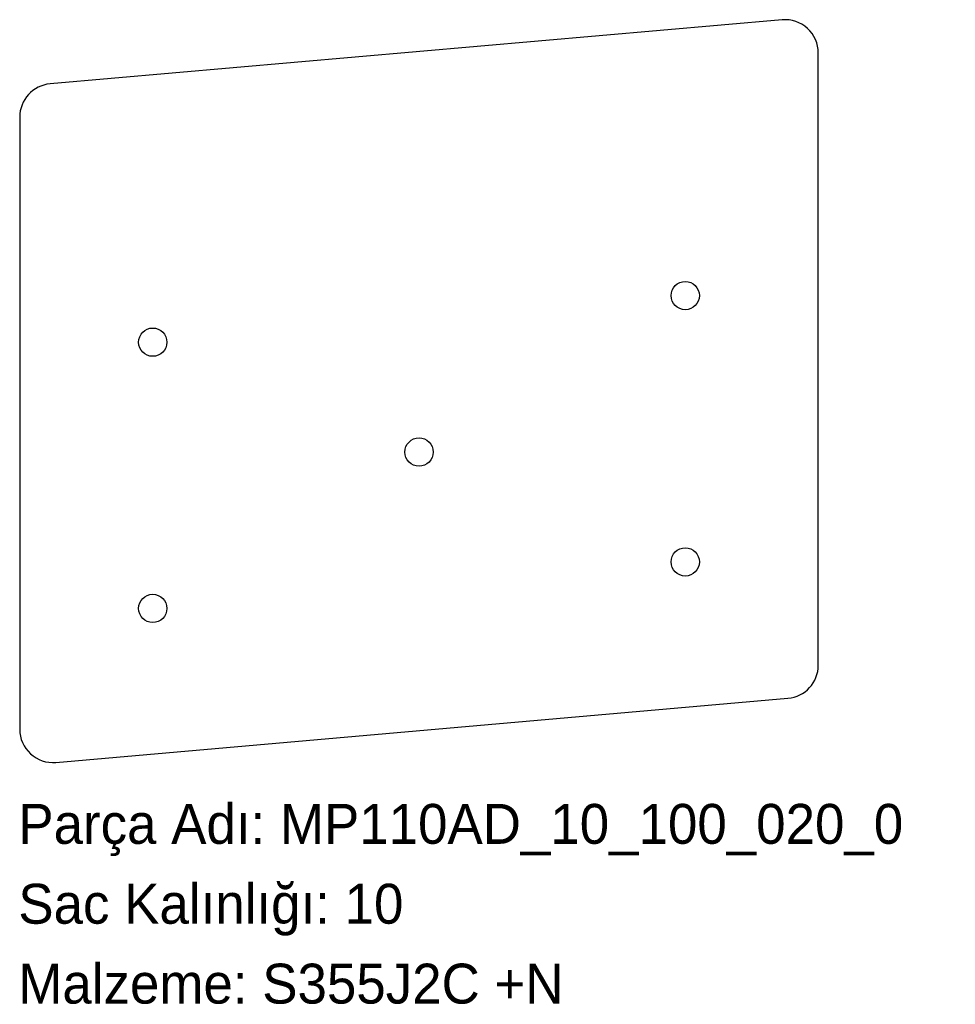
# Model space of a CAD drawing. Header units: millimetres. Extents: x 0 to 282, y -72 to 224.
import ezdxf

# ---------------------------------------------------------------- set-up
doc = ezdxf.new("R2010")
doc.units = ezdxf.units.MM
doc.linetypes.add('SLD-Katı', pattern=[0])
doc.linetypes.add('SLD-Sürekli', pattern=[0])
doc.layers.add('METIN', color=96, linetype='SLD-Katı')
doc.styles.add('SLDTEXTSTYLE0', font='ARIAL.TTF', dxfattribs={"width": 0.948, "bigfont": 'bigfont'})
doc.styles.add('SLDTEXTSTYLE1', font='ARIAL.TTF', dxfattribs={"width": 0.948})

msp = doc.modelspace()

# ---------------------------------------------------------------- linework, layer by layer
at = {"color": 7, "linetype": 'SLD-Sürekli', "lineweight": 25}
for p, q in [((229.528443, 223.535777), (9.528443, 204.288271)), ((240.4, 29.647506), (240.4, 213.57383)), ((0.4, 194.326324), (0.4, 10.4)), ((11.271557, 0.438053), (231.271557, 19.685559))]:
    msp.add_line(p, q, dxfattribs=at)
for centre in [(200.4, 140.681781), (40.4, 126.683595), (120.4, 93.682688), (200.4, 60.681781), (40.4, 46.683595)]:
    msp.add_circle(centre, 4.25, dxfattribs=at)
for centre, start, end in [((230.4, 213.57383), 0, 95), ((10.4, 194.326324), 95, 180), ((230.4, 29.647506), 275, 0), ((10.4, 10.4), 180, 275)]:
    msp.add_arc(centre, 10, start, end, dxfattribs=at)

# ---------------------------------------------------------------- texts
at = {"layer": 'METIN', "char_height": 12, "attachment_point": 1}
for s, insert, style in [('Parça Adı: MP110AD_10_100_020_0', (0, -12.031187), 'SLDTEXTSTYLE0'), ('Sac Kalınlığı: 10', (0, -36.031187), 'SLDTEXTSTYLE0'), ('Malzeme: S355J2C +N', (0, -60.031187), 'SLDTEXTSTYLE1')]:
    msp.add_mtext(s, dxfattribs=dict(at, insert=insert, style=style))

doc.saveas('drawing.dxf')
